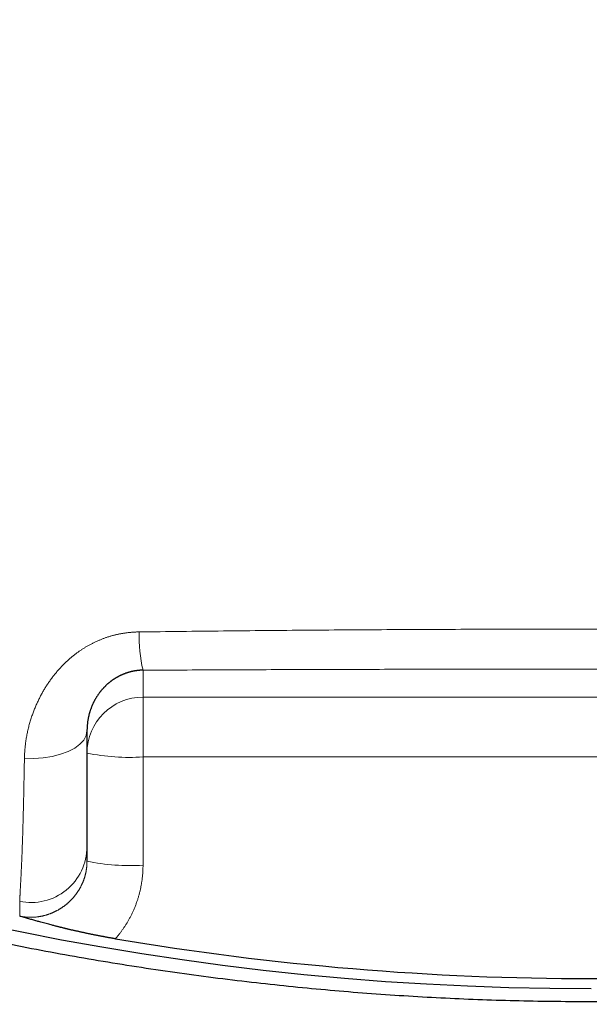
# Model space of a CAD drawing. Header units: millimetres. Extents: x 8 to 601, y 12 to 507.
# Tile 125 of 151: x 312.99 to 314, y 474.1 to 475.86. Entities that reach past the tile are written whole.
import ezdxf

# ---------------------------------------------------------------- set-up
doc = ezdxf.new("R2010")
doc.units = ezdxf.units.MM

msp = doc.modelspace()

# ---------------------------------------------------------------- linework, layer by layer
at = {"color": 8, "linetype": 'Continuous', "lineweight": 0}
for p, q in [((313.2071, 474.6964), (313.2071, 474.6483)), ((313.2071, 474.6483), (314.8071, 474.6483)), ((313.2071, 474.6483), (313.2071, 474.5416)), ((313.2071, 474.5416), (313.2071, 474.3484)), ((314.8071, 474.5416), (313.2071, 474.5416)), ((312.9871, 474.2575), (312.9871, 474.2839))]:
    msp.add_line(p, q, dxfattribs=at)
at = {"color": 7, "linetype": 'Continuous', "lineweight": 30}
msp.add_line((313.1071, 474.3815), (313.1071, 474.3554), dxfattribs=at)
at = {"color": 8, "linetype": 'Continuous', "lineweight": 0, "flags": 128}
msp.add_lwpolyline([(313.1071, 474.5881), (313.1057, 474.5798), (313.1015, 474.5718), (313.0946, 474.5642), (313.0852, 474.5573), (313.0736, 474.5513), (313.0601, 474.5463), (313.0451, 474.5425), (313.029, 474.54), (313.0123, 474.5389), (312.9955, 474.5392)], dxfattribs=at)
at = {"color": 7, "linetype": 'Continuous', "lineweight": 30}
for centre, radius, start, end in [((313.9988, 479.219), 5.0905, 165.5867, 270.0936), ((314.0071, 479.2548), 5.1087, 260.4295, 279.5705)]:
    msp.add_arc(centre, radius, start, end, dxfattribs=at)
at = {"color": 8, "linetype": 'Continuous', "lineweight": 0}
for centre, radius, start, end in [((313.4549, 474.7554), 0.2547, 177.9023, 193.3909), ((313.207, 474.5484), 0.0999, 89.9331, 179.9272), ((313.1833, 474.9198), 0.379, 258.4108, 273.6086), ((313.0072, 474.3817), 0.0999, 258.3637, 359.8609), ((313.1833, 474.7267), 0.379, 258.4108, 273.6086)]:
    msp.add_arc(centre, radius, start, end, dxfattribs=at)
for points, knots in [([(308.3982, 479.6031), (308.3962, 479.5785), (308.3922, 479.5295), (308.3875, 479.4559), (308.3838, 479.3823), (308.381, 479.3087), (308.3793, 479.2356), (308.3786, 479.1629), (308.3788, 479.0906), (308.38, 479.0184), (308.3822, 478.9458), (308.3853, 478.8727), (308.3894, 478.7992), (308.3945, 478.7257), (308.4006, 478.6524), (308.4076, 478.5791), (308.4155, 478.506), (308.4248, 478.4302), (308.4355, 478.3518), (308.4477, 478.2709), (308.4611, 478.1901), (308.4756, 478.1095), (308.4913, 478.0292), (308.5081, 477.9491), (308.5261, 477.8692), (308.5444, 477.7928), (308.5629, 477.7198), (308.5815, 477.6502), (308.601, 477.5809), (308.6175, 477.5245), (308.6308, 477.4809), (308.6403, 477.45), (308.6501, 477.4191), (308.66, 477.3884), (308.67, 477.3576), (308.6803, 477.327), (308.6898, 477.2989), (308.6994, 477.2713), (308.7096, 477.2422), (308.7222, 477.2071), (308.7361, 477.169), (308.7513, 477.1287), (308.7674, 477.0867), (308.7854, 477.0409), (308.8054, 476.9912), (308.8275, 476.9377), (308.85, 476.885), (308.8726, 476.8335), (308.8949, 476.7837), (308.9188, 476.7317), (308.9444, 476.6775), (308.9717, 476.6212), (309.0029, 476.5587), (309.0384, 476.4898), (309.0786, 476.4142), (309.1218, 476.336), (309.1656, 476.2595), (309.2081, 476.1878), (309.248, 476.1225), (309.2869, 476.0606), (309.3253, 476.0011), (309.3635, 475.9435), (309.4013, 475.8879), (309.4387, 475.8343), (309.4753, 475.783), (309.5111, 475.7339), (309.5495, 475.6825), (309.5901, 475.6293), (309.6328, 475.5748), (309.6746, 475.5227), (309.7153, 475.4732), (309.7546, 475.4264), (309.7916, 475.3834), (309.8259, 475.3441), (309.8591, 475.3068), (309.8929, 475.2696), (309.9289, 475.2307), (309.9673, 475.1899), (310.0084, 475.1473), (310.0518, 475.1032), (310.0976, 475.0578), (310.1459, 475.0111), (310.1968, 474.963), (310.2468, 474.9169), (310.2955, 474.8732), (310.3425, 474.8319), (310.3914, 474.7899), (310.4422, 474.7472), (310.4948, 474.7042), (310.5489, 474.6609), (310.6048, 474.6174), (310.6627, 474.5734), (310.7234, 474.5286), (310.7858, 474.4838), (310.849, 474.4397), (310.9111, 474.3975), (310.9721, 474.3573), (311.032, 474.3188), (311.0941, 474.28), (311.158, 474.2411), (311.2238, 474.2024), (311.2877, 474.1658), (311.35, 474.1312), (311.4107, 474.0984), (311.4697, 474.0675), (311.5265, 474.0385), (311.5811, 474.0113), (311.6333, 473.986), (311.6833, 473.9624), (311.7379, 473.9372), (311.7983, 473.9101), (311.8655, 473.8811), (311.9329, 473.8529), (312.0008, 473.8255), (312.0686, 473.7992), (312.1363, 473.7739), (312.204, 473.7496), (312.2719, 473.7261), (312.3406, 473.7033), (312.4101, 473.6813), (312.4804, 473.66), (312.5509, 473.6397), (312.6218, 473.6203), (312.6928, 473.6018), (312.7642, 473.5842), (312.8357, 473.5676), (312.9074, 473.552), (312.9793, 473.5373), (313.0515, 473.5235), (313.1238, 473.5108), (313.1959, 473.4991), (313.2677, 473.4884), (313.3393, 473.4787), (313.411, 473.47), (313.4834, 473.4622), (313.5564, 473.4553), (313.6301, 473.4494), (313.7038, 473.4446), (313.7777, 473.4407), (313.8517, 473.438), (313.9258, 473.4361), (313.9753, 473.4358), (314, 473.4357)], [0, 0, 0, 0, 0.007868, 0.015732, 0.023593, 0.031452, 0.039308, 0.047022, 0.054735, 0.062447, 0.070157, 0.078024, 0.08589, 0.093756, 0.101622, 0.109489, 0.117355, 0.125222, 0.133983, 0.142745, 0.151508, 0.160272, 0.169038, 0.177804, 0.186572, 0.195341, 0.203059, 0.210778, 0.218499, 0.22622, 0.229687, 0.233154, 0.236622, 0.240089, 0.243557, 0.247025, 0.250494, 0.253113, 0.256423, 0.260423, 0.265113, 0.269473, 0.274296, 0.279583, 0.285334, 0.291549, 0.298228, 0.303802, 0.309662, 0.315808, 0.322242, 0.328961, 0.335968, 0.344753, 0.353951, 0.363561, 0.373583, 0.382344, 0.390436, 0.398291, 0.405909, 0.41329, 0.420562, 0.427588, 0.434369, 0.440905, 0.447195, 0.455061, 0.462506, 0.469531, 0.476591, 0.483168, 0.489263, 0.494876, 0.500007, 0.505375, 0.511074, 0.517103, 0.523463, 0.530153, 0.537047, 0.544259, 0.551792, 0.559644, 0.566156, 0.572873, 0.579795, 0.586922, 0.594254, 0.601655, 0.609253, 0.61705, 0.625044, 0.633516, 0.641776, 0.649825, 0.657663, 0.66529, 0.672705, 0.681172, 0.689346, 0.697225, 0.70481, 0.712246, 0.719375, 0.726197, 0.732713, 0.738922, 0.744824, 0.750419, 0.758235, 0.76605, 0.773864, 0.781678, 0.789491, 0.797165, 0.804838, 0.812512, 0.820185, 0.828014, 0.835844, 0.843674, 0.851504, 0.859335, 0.867167, 0.874999, 0.882816, 0.890634, 0.898454, 0.906277, 0.914101, 0.921788, 0.929479, 0.937172, 0.94487, 0.952729, 0.960592, 0.968461, 0.976336, 0.984217, 0.992105, 1, 1, 1, 1]), ([(319.6018, 479.6055), (319.6038, 479.5811), (319.6077, 479.5323), (319.6124, 479.459), (319.6162, 479.3857), (319.6189, 479.3124), (319.6207, 479.2394), (319.6215, 479.1668), (319.6213, 479.0946), (319.6202, 479.0223), (319.6181, 478.9495), (319.615, 478.8761), (319.6108, 478.8022), (319.6057, 478.7282), (319.5996, 478.6542), (319.5925, 478.5801), (319.5844, 478.506), (319.5751, 478.4296), (319.5643, 478.3512), (319.5522, 478.2708), (319.5389, 478.1905), (319.5244, 478.1105), (319.5088, 478.0306), (319.4921, 477.951), (319.4742, 477.8715), (319.4549, 477.791), (319.434, 477.7094), (319.4116, 477.6267), (319.3879, 477.5443), (319.3629, 477.4621), (319.3367, 477.3801), (319.3097, 477.2998), (319.2821, 477.2213), (319.2539, 477.1446), (319.2247, 477.0684), (319.1944, 476.9927), (319.1633, 476.9179), (319.1313, 476.844), (319.0986, 476.771), (319.0648, 476.6984), (319.0298, 476.6258), (318.9935, 476.5532), (318.956, 476.4805), (318.9173, 476.4083), (318.8777, 476.3366), (318.837, 476.2653), (318.7952, 476.1945), (318.7526, 476.1244), (318.709, 476.055), (318.6645, 475.9863), (318.6191, 475.9183), (318.5727, 475.8511), (318.5255, 475.7846), (318.4774, 475.7188), (318.4297, 475.6555), (318.3826, 475.5947), (318.3361, 475.5363), (318.2889, 475.4784), (318.2408, 475.4212), (318.1921, 475.3647), (318.143, 475.3093), (318.0938, 475.2551), (318.0444, 475.2021), (317.9942, 475.1498), (317.9433, 475.0981), (317.892, 475.0474), (317.8402, 474.9976), (317.7881, 474.9487), (317.7353, 474.9004), (317.6784, 474.8497), (317.6171, 474.7968), (317.5515, 474.7417), (317.4848, 474.6876), (317.4172, 474.6343), (317.3486, 474.5818), (317.2802, 474.5313), (317.2123, 474.4825), (317.145, 474.4357), (317.0771, 474.3898), (317.0086, 474.3449), (316.9395, 474.301), (316.8698, 474.2581), (316.7994, 474.2161), (316.7273, 474.1746), (316.6534, 474.1334), (316.5778, 474.0926), (316.5014, 474.053), (316.4244, 474.0144), (316.3467, 473.977), (316.2721, 473.9423), (316.2006, 473.9103), (316.1325, 473.8808), (316.0642, 473.8523), (315.9957, 473.8246), (315.9273, 473.7981), (315.8591, 473.7727), (315.7911, 473.7482), (315.7229, 473.7247), (315.654, 473.7019), (315.5844, 473.6799), (315.5141, 473.6587), (315.4436, 473.6384), (315.3728, 473.619), (315.3018, 473.6005), (315.2306, 473.583), (315.1587, 473.5664), (315.0863, 473.5506), (315.0134, 473.5357), (314.9405, 473.5218), (314.8677, 473.509), (314.7953, 473.4973), (314.7234, 473.4866), (314.6519, 473.477), (314.5805, 473.4685), (314.5086, 473.4608), (314.4363, 473.4541), (314.3635, 473.4484), (314.2907, 473.4438), (314.218, 473.4401), (314.1453, 473.4376), (314.0726, 473.436), (314.0242, 473.4358), (314, 473.4357)], [0, 0, 0, 0, 0.007825, 0.015651, 0.023477, 0.031306, 0.03914, 0.046839, 0.054545, 0.062259, 0.069983, 0.077875, 0.085781, 0.093701, 0.101637, 0.109591, 0.117563, 0.125555, 0.134255, 0.142955, 0.151655, 0.160357, 0.169064, 0.177778, 0.186499, 0.19523, 0.204389, 0.213563, 0.222754, 0.231964, 0.241195, 0.250449, 0.259218, 0.26798, 0.276736, 0.285487, 0.294237, 0.302829, 0.311422, 0.320017, 0.328617, 0.337397, 0.346185, 0.354983, 0.363791, 0.372612, 0.381448, 0.390274, 0.399085, 0.407884, 0.416671, 0.425449, 0.434219, 0.442984, 0.451744, 0.459771, 0.467798, 0.475825, 0.483854, 0.491885, 0.499922, 0.507707, 0.515494, 0.523284, 0.531078, 0.538879, 0.546547, 0.554223, 0.561908, 0.569605, 0.578782, 0.587979, 0.597197, 0.606438, 0.615704, 0.624997, 0.633798, 0.642589, 0.651373, 0.66015, 0.668922, 0.677692, 0.686461, 0.695231, 0.704421, 0.713615, 0.722817, 0.732027, 0.741247, 0.75048, 0.758424, 0.766348, 0.774255, 0.782145, 0.79002, 0.797741, 0.805449, 0.813147, 0.820836, 0.828673, 0.836502, 0.844326, 0.852145, 0.859962, 0.867776, 0.87559, 0.88354, 0.891464, 0.899362, 0.907237, 0.915089, 0.922781, 0.930454, 0.93811, 0.94575, 0.953531, 0.9613, 0.969057, 0.976803, 0.984542, 0.992273, 1, 1, 1, 1]), ([(312.9955, 474.5392), (312.9955, 474.5404), (312.9955, 474.5429), (312.9957, 474.5466), (312.9959, 474.5503), (312.9962, 474.554), (312.9965, 474.5576), (312.9969, 474.5613), (312.9973, 474.5652), (312.9979, 474.5691), (312.9985, 474.5731), (312.9992, 474.5772), (312.9999, 474.5812), (313.0007, 474.5853), (313.0016, 474.5893), (313.0026, 474.5933), (313.0036, 474.5973), (313.0047, 474.6012), (313.0058, 474.6052), (313.007, 474.6091), (313.0083, 474.6129), (313.0096, 474.6168), (313.0109, 474.6205), (313.0123, 474.6241), (313.0136, 474.6276), (313.0151, 474.631), (313.0166, 474.6345), (313.0181, 474.6379), (313.0197, 474.6413), (313.0213, 474.6446), (313.0229, 474.6477), (313.0244, 474.6508), (313.0261, 474.6538), (313.0277, 474.6568), (313.0294, 474.6598), (313.0312, 474.6628), (313.033, 474.6657), (313.0348, 474.6686), (313.0367, 474.6714), (313.0386, 474.6743), (313.0405, 474.6771), (313.0425, 474.6798), (313.0444, 474.6825), (313.0464, 474.6851), (313.0484, 474.6876), (313.0504, 474.6901), (313.0525, 474.6926), (313.0546, 474.6951), (313.0568, 474.6976), (313.059, 474.7001), (313.0613, 474.7025), (313.0636, 474.7049), (313.0659, 474.7073), (313.0682, 474.7095), (313.0705, 474.7117), (313.0727, 474.7137), (313.075, 474.7158), (313.0773, 474.7178), (313.0796, 474.7197), (313.0818, 474.7216), (313.084, 474.7233), (313.086, 474.7249), (313.0881, 474.7264), (313.0902, 474.728), (313.0923, 474.7295), (313.0944, 474.731), (313.0965, 474.7324), (313.0986, 474.7338), (313.1008, 474.7352), (313.103, 474.7366), (313.1052, 474.7379), (313.1075, 474.7393), (313.1097, 474.7406), (313.112, 474.7418), (313.1143, 474.7431), (313.1167, 474.7443), (313.119, 474.7455), (313.1214, 474.7466), (313.1238, 474.7477), (313.1262, 474.7488), (313.1286, 474.7498), (313.131, 474.7508), (313.1334, 474.7518), (313.1358, 474.7527), (313.1383, 474.7536), (313.1408, 474.7545), (313.1433, 474.7554), (313.1459, 474.7562), (313.1485, 474.757), (313.1511, 474.7577), (313.1537, 474.7584), (313.1561, 474.7591), (313.1585, 474.7596), (313.1607, 474.7601), (313.1629, 474.7606), (313.1652, 474.7611), (313.1674, 474.7615), (313.1698, 474.7619), (313.1723, 474.7624), (313.175, 474.7628), (313.1777, 474.7631), (313.1804, 474.7635), (313.1829, 474.7637), (313.1854, 474.764), (313.1878, 474.7642), (313.1903, 474.7643), (313.1928, 474.7645), (313.1953, 474.7646), (313.1978, 474.7647), (313.1995, 474.7647), (313.2004, 474.7647)], [0, 0, 0, 0, 0.011818, 0.023627, 0.035429, 0.047222, 0.059006, 0.070781, 0.082546, 0.095476, 0.108393, 0.121297, 0.134186, 0.147061, 0.15992, 0.172762, 0.185588, 0.198396, 0.211185, 0.223728, 0.23625, 0.248753, 0.261235, 0.27277, 0.284285, 0.295781, 0.307257, 0.318713, 0.330148, 0.341561, 0.352003, 0.362427, 0.372832, 0.383218, 0.393584, 0.40393, 0.414256, 0.424562, 0.434848, 0.445113, 0.455357, 0.46558, 0.475201, 0.484803, 0.494386, 0.503952, 0.513499, 0.523342, 0.533167, 0.542972, 0.552759, 0.562528, 0.572279, 0.582012, 0.59092, 0.599813, 0.608693, 0.61756, 0.626415, 0.635257, 0.642811, 0.650357, 0.657895, 0.665427, 0.672952, 0.680337, 0.687716, 0.695091, 0.702461, 0.709978, 0.717492, 0.725003, 0.732512, 0.74002, 0.747528, 0.755036, 0.762528, 0.770023, 0.77752, 0.785021, 0.792527, 0.799903, 0.807286, 0.814676, 0.822074, 0.829633, 0.837201, 0.844782, 0.852375, 0.859982, 0.867604, 0.875242, 0.881606, 0.887983, 0.894374, 0.900779, 0.907199, 0.913635, 0.921242, 0.928872, 0.936529, 0.944212, 0.951096, 0.958004, 0.964936, 0.971894, 0.978878, 0.98589, 0.99293, 1, 1, 1, 1]), ([(313.2004, 474.7647), (313.2505, 474.7653), (313.3507, 474.7665), (313.5012, 474.7679), (313.6518, 474.7689), (313.8024, 474.7695), (313.9531, 474.7698), (314.101, 474.7698), (314.2459, 474.7694), (314.388, 474.7687), (314.53, 474.7677), (314.672, 474.7664), (314.7666, 474.7653), (314.8139, 474.7647)], [0, 0, 0, 0, 0.093333, 0.186651, 0.279959, 0.373262, 0.466566, 0.559875, 0.647862, 0.735864, 0.823885, 0.911928, 1, 1, 1, 1]), ([(314.8071, 474.6964), (314.7574, 474.6967), (314.6579, 474.6971), (314.5086, 474.6976), (314.3592, 474.698), (314.2098, 474.6983), (314.0604, 474.6984), (313.9138, 474.6984), (313.77, 474.6982), (313.6291, 474.698), (313.4883, 474.6976), (313.3476, 474.6971), (313.254, 474.6966), (313.2071, 474.6964)], [0, 0, 0, 0, 0.093378, 0.186761, 0.28013, 0.373424, 0.466743, 0.560077, 0.648081, 0.736081, 0.824071, 0.912045, 1, 1, 1, 1]), ([(312.9871, 474.2844), (312.9871, 474.2845), (312.9871, 474.2848), (312.9871, 474.2853), (312.9871, 474.2858), (312.9872, 474.2864), (312.9872, 474.2871), (312.9872, 474.2878), (312.9872, 474.2885), (312.9873, 474.2893), (312.9873, 474.2902), (312.9874, 474.2913), (312.9874, 474.2924), (312.9875, 474.2937), (312.9876, 474.2949), (312.9876, 474.2963), (312.9877, 474.2978), (312.9878, 474.2995), (312.9879, 474.3014), (312.988, 474.3034), (312.9881, 474.3055), (312.9882, 474.3076), (312.9884, 474.3098), (312.9885, 474.3121), (312.9886, 474.3145), (312.9887, 474.3168), (312.9889, 474.3192), (312.989, 474.3216), (312.9891, 474.324), (312.9892, 474.3265), (312.9894, 474.3291), (312.9895, 474.3317), (312.9896, 474.3343), (312.9898, 474.3369), (312.9899, 474.3394), (312.99, 474.342), (312.9901, 474.3446), (312.9903, 474.3473), (312.9904, 474.3498), (312.9905, 474.3523), (312.9906, 474.3547), (312.9907, 474.3571), (312.9908, 474.3595), (312.9909, 474.362), (312.991, 474.3644), (312.9911, 474.3669), (312.9912, 474.3692), (312.9913, 474.3716), (312.9914, 474.3739), (312.9915, 474.3763), (312.9916, 474.3787), (312.9917, 474.382), (312.9918, 474.3863), (312.992, 474.3916), (312.9922, 474.3969), (312.9924, 474.4022), (312.9925, 474.4075), (312.9927, 474.4129), (312.9928, 474.4182), (312.993, 474.4235), (312.9932, 474.4296), (312.9933, 474.4366), (312.9935, 474.4443), (312.9937, 474.4521), (312.9939, 474.4599), (312.9941, 474.4685), (312.9943, 474.4779), (312.9945, 474.488), (312.9947, 474.4982), (312.9949, 474.5084), (312.9951, 474.5186), (312.9953, 474.5289), (312.9954, 474.5357), (312.9955, 474.5392)], [0, 0, 0, 0, 0.008465, 0.017042, 0.025727, 0.034517, 0.043408, 0.052235, 0.061153, 0.070157, 0.079244, 0.090166, 0.101193, 0.11232, 0.12354, 0.134846, 0.146232, 0.159991, 0.173843, 0.187777, 0.201781, 0.215843, 0.229699, 0.243589, 0.257501, 0.271425, 0.284313, 0.297193, 0.310055, 0.322892, 0.335694, 0.348453, 0.361161, 0.372757, 0.384298, 0.395776, 0.407185, 0.418519, 0.429773, 0.439352, 0.448863, 0.458304, 0.467672, 0.476963, 0.486175, 0.495303, 0.503597, 0.511816, 0.519959, 0.528025, 0.536011, 0.543933, 0.561083, 0.578112, 0.595026, 0.611829, 0.628528, 0.644831, 0.661043, 0.677166, 0.693207, 0.715985, 0.738612, 0.761099, 0.783455, 0.80569, 0.833887, 0.861917, 0.889793, 0.917528, 0.945135, 0.972622, 1, 1, 1, 1]), ([(312.9871, 474.2575), (312.9876, 474.2574), (312.9885, 474.2572), (312.99, 474.2569), (312.9914, 474.2567), (312.9928, 474.2565), (312.9942, 474.2563), (312.9956, 474.2561), (312.997, 474.256), (312.9984, 474.2559), (312.9998, 474.2558), (313.0012, 474.2557), (313.0027, 474.2556), (313.0041, 474.2555), (313.0055, 474.2555), (313.0069, 474.2555), (313.0083, 474.2555), (313.0097, 474.2556), (313.0111, 474.2556), (313.0125, 474.2557), (313.0139, 474.2558), (313.0153, 474.2559), (313.0167, 474.256), (313.018, 474.2562), (313.0194, 474.2564), (313.0207, 474.2566), (313.0221, 474.2568), (313.0234, 474.257), (313.0248, 474.2572), (313.0261, 474.2575), (313.0275, 474.2578), (313.0288, 474.2581), (313.0302, 474.2584), (313.0315, 474.2588), (313.0328, 474.2591), (313.0342, 474.2595), (313.0355, 474.2599), (313.0368, 474.2603), (313.0381, 474.2607), (313.0393, 474.2612), (313.0406, 474.2616), (313.0419, 474.2621), (313.0431, 474.2626), (313.0444, 474.2631), (313.0456, 474.2636), (313.0469, 474.2642), (313.0481, 474.2647), (313.0494, 474.2653), (313.0506, 474.2659), (313.0518, 474.2665), (313.053, 474.2672), (313.0542, 474.2678), (313.0554, 474.2685), (313.0566, 474.2691), (313.0577, 474.2698), (313.0589, 474.2705), (313.06, 474.2712), (313.0611, 474.2719), (313.0623, 474.2727), (313.0636, 474.2736), (313.0649, 474.2745), (313.0662, 474.2754), (313.0674, 474.2764), (313.0687, 474.2774), (313.0699, 474.2783), (313.071, 474.2792), (313.072, 474.2801), (313.073, 474.281), (313.074, 474.2819), (313.075, 474.2828), (313.076, 474.2837), (313.077, 474.2846), (313.0779, 474.2856), (313.0789, 474.2865), (313.0798, 474.2875), (313.0807, 474.2885), (313.0816, 474.2895), (313.0826, 474.2905), (313.0834, 474.2916), (313.0843, 474.2926), (313.0852, 474.2937), (313.086, 474.2947), (313.0869, 474.2958), (313.0877, 474.2969), (313.0885, 474.298), (313.0893, 474.2991), (313.09, 474.3002), (313.0908, 474.3013), (313.0915, 474.3025), (313.0922, 474.3036), (313.093, 474.3048), (313.0937, 474.3059), (313.0943, 474.3071), (313.095, 474.3083), (313.0957, 474.3095), (313.0963, 474.3107), (313.0969, 474.312), (313.0975, 474.3132), (313.0981, 474.3145), (313.0987, 474.3157), (313.0992, 474.317), (313.0998, 474.3182), (313.1003, 474.3195), (313.1008, 474.3208), (313.1012, 474.322), (313.1017, 474.3233), (313.1022, 474.3247), (313.1026, 474.326), (313.103, 474.3273), (313.1034, 474.3287), (313.1038, 474.33), (313.1041, 474.3314), (313.1045, 474.3327), (313.1048, 474.3341), (313.1051, 474.3355), (313.1054, 474.3369), (313.1056, 474.3383), (313.1058, 474.3397), (313.1061, 474.341), (313.1063, 474.3424), (313.1064, 474.3438), (313.1066, 474.3452), (313.1067, 474.3467), (313.1069, 474.3481), (313.1069, 474.3495), (313.107, 474.351), (313.1071, 474.3525), (313.1071, 474.3539), (313.1071, 474.3549), (313.1071, 474.3554)], [0, 0, 0, 0, 0.008242, 0.016457, 0.024645, 0.032808, 0.040947, 0.048917, 0.056865, 0.064793, 0.0727, 0.080749, 0.088779, 0.09679, 0.104783, 0.11276, 0.12072, 0.128665, 0.136578, 0.144477, 0.152363, 0.160235, 0.168096, 0.175805, 0.183504, 0.191193, 0.198872, 0.206699, 0.214516, 0.222325, 0.230127, 0.23792, 0.245707, 0.253487, 0.261243, 0.268994, 0.276739, 0.284479, 0.292214, 0.299806, 0.307395, 0.314979, 0.32256, 0.330292, 0.338021, 0.345746, 0.353469, 0.361189, 0.368907, 0.376623, 0.38432, 0.392015, 0.399708, 0.4074, 0.415091, 0.422643, 0.430194, 0.437744, 0.445294, 0.45428, 0.463266, 0.472252, 0.481237, 0.490222, 0.499207, 0.506892, 0.514578, 0.522263, 0.52995, 0.537637, 0.545187, 0.552739, 0.560292, 0.567845, 0.575555, 0.583265, 0.590978, 0.598692, 0.606409, 0.614127, 0.621848, 0.629555, 0.637264, 0.644976, 0.652692, 0.660411, 0.667996, 0.675584, 0.683177, 0.690774, 0.698531, 0.706292, 0.71406, 0.721833, 0.729612, 0.737397, 0.74519, 0.752973, 0.760763, 0.768562, 0.776369, 0.784185, 0.791871, 0.799567, 0.807273, 0.814989, 0.822875, 0.830773, 0.838684, 0.846608, 0.854547, 0.8625, 0.87047, 0.878438, 0.886423, 0.894426, 0.902447, 0.910488, 0.918405, 0.926342, 0.9343, 0.94228, 0.950447, 0.958638, 0.966855, 0.975099, 0.98337, 0.99167, 1, 1, 1, 1]), ([(313.2071, 474.3484), (313.2071, 474.3475), (313.2071, 474.3456), (313.207, 474.3428), (313.2069, 474.34), (313.2068, 474.3371), (313.2066, 474.3343), (313.2064, 474.3315), (313.2062, 474.3288), (313.2059, 474.326), (313.2055, 474.3232), (313.2051, 474.3204), (313.2047, 474.3176), (313.2043, 474.3149), (313.2038, 474.3121), (313.2032, 474.3093), (313.2027, 474.3065), (313.2021, 474.3038), (313.2014, 474.3011), (313.2007, 474.2983), (313.2, 474.2956), (313.1992, 474.2929), (313.1984, 474.2902), (313.1976, 474.2875), (313.1967, 474.2848), (313.1957, 474.2819), (313.1946, 474.279), (313.1935, 474.2761), (313.1924, 474.2732), (313.1912, 474.2704), (313.19, 474.2678), (313.1889, 474.2652), (313.1877, 474.2626), (313.1865, 474.2601), (313.1852, 474.2576), (313.1839, 474.2551), (313.1826, 474.2527), (313.1813, 474.2503), (313.18, 474.2481), (313.1787, 474.2459), (313.1774, 474.2437), (313.176, 474.2415), (313.1746, 474.2393), (313.1731, 474.2371), (313.1717, 474.235), (313.1702, 474.2329), (313.1687, 474.2308), (313.1671, 474.2287), (313.1656, 474.2266), (313.164, 474.2247), (313.1625, 474.2227), (313.1609, 474.2209), (313.1593, 474.219), (313.1583, 474.2177), (313.1577, 474.2171)], [0, 0, 0, 0, 0.019688, 0.039389, 0.059101, 0.078821, 0.098548, 0.117928, 0.13731, 0.156693, 0.176075, 0.19585, 0.21562, 0.235383, 0.255137, 0.27488, 0.294599, 0.314164, 0.33375, 0.353355, 0.372977, 0.392614, 0.412265, 0.431928, 0.4516, 0.473248, 0.494903, 0.516562, 0.538223, 0.559882, 0.579569, 0.59925, 0.618925, 0.63859, 0.658245, 0.677886, 0.697512, 0.715489, 0.73345, 0.751394, 0.769389, 0.787513, 0.805644, 0.823782, 0.841925, 0.860071, 0.878218, 0.896367, 0.914514, 0.931621, 0.948725, 0.965823, 0.982915, 1, 1, 1, 1])]:
    msp.add_open_spline(points, degree=3, knots=knots, dxfattribs=at)
at = {"color": 7, "linetype": 'Continuous', "lineweight": 30}
for points, knots in [([(319.2475, 479.565), (319.2494, 479.542), (319.2531, 479.496), (319.2575, 479.4268), (319.2611, 479.3577), (319.2636, 479.2885), (319.2653, 479.2198), (319.2661, 479.1515), (319.2659, 479.0836), (319.2649, 479.0157), (319.2629, 478.9435), (319.2597, 478.8671), (319.2551, 478.7865), (319.2493, 478.706), (319.2423, 478.6255), (319.2341, 478.5452), (319.2248, 478.4663), (319.2145, 478.3887), (319.2033, 478.3125), (319.1911, 478.2364), (319.1777, 478.1606), (319.1634, 478.0849), (319.1479, 478.0095), (319.1314, 477.9342), (319.1136, 477.8581), (319.0944, 477.7809), (319.0738, 477.703), (319.0521, 477.6253), (319.0292, 477.5479), (319.0053, 477.4709), (318.9806, 477.3953), (318.9552, 477.3212), (318.9291, 477.2484), (318.9021, 477.1761), (318.8741, 477.1041), (318.8453, 477.033), (318.8156, 476.9626), (318.7853, 476.8932), (318.754, 476.8241), (318.7215, 476.755), (318.6879, 476.6859), (318.6532, 476.6168), (318.6175, 476.5483), (318.5808, 476.4802), (318.5432, 476.4127), (318.5047, 476.3457), (318.4653, 476.2792), (318.4249, 476.2133), (318.3837, 476.148), (318.3415, 476.0833), (318.2985, 476.0192), (318.2545, 475.9557), (318.2097, 475.8929), (318.1653, 475.8324), (318.1214, 475.7743), (318.078, 475.7185), (318.0339, 475.6632), (317.9891, 475.6085), (317.9435, 475.5545), (317.8977, 475.5015), (317.8516, 475.4496), (317.8053, 475.3989), (317.7583, 475.3487), (317.7106, 475.2992), (317.6625, 475.2505), (317.614, 475.2028), (317.5653, 475.1559), (317.5159, 475.1097), (317.4628, 475.0612), (317.4057, 475.0106), (317.3446, 474.958), (317.2827, 474.9063), (317.22, 474.8556), (317.1565, 474.8058), (317.0932, 474.7576), (317.0302, 474.7111), (316.9675, 474.6663), (316.9041, 474.6223), (316.8401, 474.5792), (316.7755, 474.537), (316.7103, 474.4958), (316.6444, 474.4555), (316.5769, 474.4154), (316.5078, 474.3758), (316.437, 474.3366), (316.3656, 474.2985), (316.2936, 474.2614), (316.221, 474.2255), (316.1514, 474.1923), (316.0849, 474.1617), (316.0215, 474.1335), (315.9578, 474.1062), (315.8937, 474.0798), (315.8297, 474.0543), (315.7657, 474.0298), (315.7018, 474.0062), (315.6375, 473.9835), (315.5725, 473.9615), (315.5068, 473.9402), (315.4403, 473.9196), (315.3736, 473.8999), (315.3065, 473.8811), (315.2392, 473.8632), (315.1717, 473.8463), (315.1039, 473.8302), (315.036, 473.8151), (314.9679, 473.8009), (314.8996, 473.7877), (314.831, 473.7754), (314.7627, 473.7641), (314.6946, 473.7539), (314.6267, 473.7446), (314.5587, 473.7362), (314.4901, 473.7288), (314.4208, 473.7222), (314.351, 473.7166), (314.281, 473.712), (314.2109, 473.7084), (314.1407, 473.7059), (314.0704, 473.7043), (314.0235, 473.7041), (314, 473.704)], [0, 0, 0, 0, 0.007823, 0.015644, 0.023463, 0.031281, 0.039099, 0.046776, 0.054453, 0.06213, 0.069807, 0.078947, 0.088087, 0.097229, 0.106371, 0.115516, 0.124662, 0.133393, 0.142127, 0.150862, 0.159599, 0.168338, 0.177079, 0.185821, 0.194566, 0.203728, 0.212893, 0.222059, 0.231227, 0.240396, 0.249567, 0.258353, 0.26714, 0.275928, 0.284717, 0.293506, 0.302139, 0.310772, 0.319406, 0.32804, 0.336849, 0.345659, 0.354468, 0.363276, 0.372084, 0.380891, 0.389697, 0.398502, 0.407306, 0.416108, 0.424909, 0.433709, 0.442508, 0.451305, 0.459367, 0.467428, 0.475488, 0.483547, 0.491604, 0.499661, 0.507492, 0.515324, 0.523157, 0.530991, 0.538827, 0.546524, 0.554222, 0.561921, 0.569621, 0.578789, 0.587958, 0.597128, 0.606298, 0.61547, 0.624642, 0.633397, 0.642153, 0.650909, 0.659665, 0.668421, 0.677177, 0.685932, 0.694687, 0.703858, 0.713028, 0.722198, 0.731367, 0.740535, 0.749702, 0.757541, 0.76538, 0.773218, 0.781055, 0.788891, 0.796588, 0.804283, 0.811978, 0.819673, 0.827525, 0.835377, 0.843228, 0.85108, 0.858932, 0.866785, 0.874639, 0.882477, 0.890317, 0.898158, 0.906001, 0.913847, 0.921556, 0.929267, 0.936982, 0.944701, 0.952583, 0.960469, 0.968361, 0.97626, 0.984165, 0.992079, 1, 1, 1, 1]), ([(314, 473.704), (313.9766, 473.7041), (313.9298, 473.7043), (313.8596, 473.7059), (313.7896, 473.7084), (313.7196, 473.712), (313.6502, 473.7165), (313.5814, 473.722), (313.5131, 473.7284), (313.4449, 473.7358), (313.3764, 473.7441), (313.3076, 473.7535), (313.2386, 473.7639), (313.1697, 473.7753), (313.1011, 473.7876), (313.0326, 473.8008), (312.9644, 473.815), (312.8964, 473.8301), (312.8288, 473.8462), (312.7614, 473.8631), (312.6943, 473.8809), (312.6274, 473.8996), (312.5612, 473.9191), (312.4957, 473.9394), (312.4309, 473.9604), (312.3664, 473.9822), (312.3017, 474.005), (312.2369, 474.0288), (312.1721, 474.0536), (312.1075, 474.0793), (312.0433, 474.1058), (311.9795, 474.1332), (311.9161, 474.1613), (311.853, 474.1903), (311.7905, 474.2201), (311.7283, 474.2506), (311.6666, 474.2819), (311.6053, 474.3141), (311.5448, 474.3468), (311.4851, 474.3801), (311.4261, 474.4139), (311.3676, 474.4484), (311.3059, 474.486), (311.2411, 474.5266), (311.1733, 474.5705), (311.1061, 474.6155), (311.0397, 474.6614), (310.974, 474.7083), (310.91, 474.7555), (310.8476, 474.8028), (310.787, 474.8503), (310.727, 474.8986), (310.6678, 474.9478), (310.6093, 474.9977), (310.5516, 475.0485), (310.4946, 475.1002), (310.4375, 475.1534), (310.3803, 475.2083), (310.3231, 475.265), (310.2668, 475.3224), (310.2115, 475.3808), (310.157, 475.4399), (310.1043, 475.499), (310.0532, 475.5581), (310.0036, 475.617), (309.955, 475.6766), (309.9072, 475.7369), (309.8605, 475.7976), (309.8149, 475.8585), (309.7705, 475.9197), (309.7269, 475.9815), (309.6839, 476.0444), (309.6414, 476.1083), (309.5996, 476.1732), (309.5587, 476.2387), (309.5187, 476.3048), (309.4796, 476.3715), (309.4414, 476.4387), (309.4042, 476.5064), (309.3679, 476.5746), (309.3326, 476.6434), (309.2982, 476.7126), (309.2647, 476.7824), (309.2322, 476.8526), (309.2007, 476.9232), (309.1691, 476.9966), (309.1376, 477.0729), (309.1063, 477.1521), (309.0762, 477.2317), (309.0474, 477.3118), (309.0206, 477.3898), (308.9958, 477.4655), (308.9728, 477.539), (308.9509, 477.6127), (308.93, 477.6868), (308.9101, 477.7612), (308.8912, 477.8358), (308.8734, 477.9107), (308.8563, 477.9871), (308.8401, 478.0648), (308.8248, 478.144), (308.8107, 478.2235), (308.7977, 478.3031), (308.7859, 478.3829), (308.7758, 478.459), (308.7672, 478.5315), (308.7599, 478.6001), (308.7536, 478.6688), (308.7481, 478.7377), (308.7435, 478.8061), (308.7398, 478.8743), (308.737, 478.9421), (308.7351, 479.0099), (308.734, 479.0782), (308.7339, 479.1471), (308.7346, 479.2163), (308.7363, 479.2856), (308.7389, 479.3549), (308.7424, 479.4242), (308.7456, 479.4762), (308.7479, 479.5051), (308.7484, 479.511)], [0, 0, 0, 0, 0.007953, 0.015897, 0.023833, 0.031762, 0.039684, 0.047458, 0.055228, 0.062992, 0.070753, 0.078668, 0.086579, 0.094487, 0.102392, 0.110295, 0.118197, 0.126096, 0.133977, 0.141857, 0.149736, 0.157615, 0.165493, 0.17323, 0.180967, 0.188705, 0.196443, 0.204339, 0.212236, 0.220133, 0.228031, 0.235929, 0.243829, 0.251729, 0.259613, 0.267497, 0.275382, 0.283268, 0.291155, 0.298902, 0.306649, 0.314396, 0.322145, 0.331369, 0.340594, 0.34982, 0.359046, 0.368272, 0.377498, 0.386304, 0.39511, 0.403916, 0.412721, 0.421526, 0.43033, 0.439133, 0.447935, 0.457155, 0.466374, 0.475592, 0.484809, 0.494024, 0.503238, 0.512063, 0.520889, 0.529716, 0.538545, 0.547375, 0.556048, 0.564723, 0.573399, 0.582076, 0.590931, 0.599788, 0.608645, 0.617504, 0.626363, 0.635223, 0.644084, 0.652945, 0.661807, 0.670669, 0.679531, 0.688393, 0.697255, 0.706116, 0.715863, 0.72561, 0.735355, 0.745099, 0.754842, 0.763648, 0.772452, 0.781255, 0.790056, 0.798856, 0.807654, 0.81645, 0.825245, 0.834457, 0.843666, 0.852874, 0.862079, 0.871283, 0.880485, 0.888354, 0.896221, 0.904088, 0.911953, 0.919818, 0.927542, 0.935265, 0.942988, 0.950711, 0.958591, 0.966472, 0.974353, 0.982236, 0.990119, 0.998004, 1, 1, 1, 1]), ([(319.2391, 479.3423), (319.2364, 479.2582), (319.2323, 479.132), (319.2242, 478.9638), (319.2174, 478.8471), (319.2099, 478.7399), (319.2026, 478.653), (319.1949, 478.5771), (319.1875, 478.512), (319.18, 478.4539), (319.1725, 478.4026), (319.1655, 478.3581), (319.1579, 478.3138), (319.1498, 478.2695), (319.141, 478.2253), (319.1317, 478.1813), (319.1217, 478.1374), (319.1112, 478.0936), (319.1001, 478.05), (319.0873, 478.0026), (319.0729, 477.9514), (319.0565, 477.8966), (319.0393, 477.8421), (319.0211, 477.7867), (319.0019, 477.7306), (318.9817, 477.6738), (318.9575, 477.6077), (318.9289, 477.5325), (318.8956, 477.4482), (318.8615, 477.3641), (318.8303, 477.2897), (318.8021, 477.2249), (318.7772, 477.1697), (318.751, 477.1133), (318.7234, 477.0558), (318.6945, 476.9973), (318.6647, 476.939), (318.6343, 476.8811), (318.6031, 476.8236), (318.5723, 476.7686), (318.5422, 476.7161), (318.5127, 476.666), (318.4826, 476.6162), (318.452, 476.5668), (318.4208, 476.5176), (318.3891, 476.4688), (318.3568, 476.4203), (318.3239, 476.372), (318.2904, 476.3241), (318.2565, 476.2766), (318.2219, 476.2294), (318.1836, 476.1782), (318.1412, 476.1231), (318.0945, 476.0642), (318.047, 476.0059), (317.9987, 475.9484), (317.9495, 475.8914), (317.8994, 475.8351), (317.8484, 475.7794), (317.7965, 475.7244), (317.7439, 475.6702), (317.6923, 475.6186), (317.6417, 475.5694), (317.5923, 475.5227), (317.5423, 475.4765), (317.4917, 475.431), (317.4404, 475.3862), (317.3904, 475.3435), (317.3415, 475.3029), (317.294, 475.2643), (317.246, 475.2262), (317.1976, 475.1888), (317.1487, 475.1518), (317.0994, 475.1154), (317.0495, 475.0795), (316.9992, 475.0441), (316.9484, 475.0093), (316.8972, 474.9751), (316.8457, 474.9415), (316.7906, 474.9065), (316.7319, 474.8702), (316.6696, 474.8329), (316.6068, 474.7964), (316.5435, 474.7608), (316.4798, 474.726), (316.4155, 474.6922), (316.3508, 474.6592), (316.2853, 474.627), (316.2192, 474.5956), (316.1523, 474.565), (316.085, 474.5353), (316.0193, 474.5075), (315.9553, 474.4814), (315.8929, 474.4569), (315.8302, 474.4332), (315.7672, 474.4104), (315.7038, 474.3883), (315.6401, 474.367), (315.5761, 474.3465), (315.5143, 474.3276), (315.4546, 474.3101), (315.3971, 474.294), (315.3395, 474.2785), (315.2816, 474.2637), (315.2235, 474.2495), (315.164, 474.2356), (315.1029, 474.2222), (315.0403, 474.2092), (314.9775, 474.1969), (314.9146, 474.1854), (314.8515, 474.1746), (314.7856, 474.1642), (314.7168, 474.1542), (314.6453, 474.1448), (314.5736, 474.1364), (314.5018, 474.1289), (314.4298, 474.1225), (314.3576, 474.117), (314.2852, 474.1125), (314.2127, 474.109), (314.1403, 474.1065), (314.07, 474.1051), (314.0019, 474.1046), (313.9361, 474.105), (313.8703, 474.1062), (313.8045, 474.1083), (313.7386, 474.1112), (313.6727, 474.1149), (313.6068, 474.1195), (313.5409, 474.1249), (313.4751, 474.1311), (313.4084, 474.1383), (313.3408, 474.1464), (313.2724, 474.1555), (313.2041, 474.1655), (313.1358, 474.1765), (313.0677, 474.1883), (312.9997, 474.201), (312.9318, 474.2146), (312.864, 474.2291), (312.7965, 474.2445), (312.7291, 474.2608), (312.6618, 474.2779), (312.5947, 474.296), (312.5278, 474.315), (312.4611, 474.3349), (312.3946, 474.3557), (312.3296, 474.3769), (312.2661, 474.3986), (312.204, 474.4207), (312.1422, 474.4435), (312.0806, 474.4672), (312.0193, 474.4916), (311.9583, 474.5169), (311.8974, 474.5429), (311.8369, 474.5698), (311.7768, 474.5974), (311.7193, 474.6246), (311.6643, 474.6515), (311.6118, 474.6778), (311.5596, 474.7048), (311.5077, 474.7323), (311.4561, 474.7604), (311.4025, 474.7905), (311.3468, 474.8225), (311.2892, 474.8566), (311.2321, 474.8915), (311.1753, 474.9271), (311.119, 474.9635), (311.0631, 475.0006), (311.0076, 475.0385), (310.951, 475.0782), (310.8931, 475.12), (310.8342, 475.1638), (310.7758, 475.2084), (310.7181, 475.2539), (310.6611, 475.3001), (310.6047, 475.3472), (310.549, 475.395), (310.4937, 475.4438), (310.4389, 475.4936), (310.3845, 475.5443), (310.3309, 475.5959), (310.2784, 475.6477), (310.2271, 475.6999), (310.1769, 475.7523), (310.1275, 475.8054), (310.0788, 475.8592), (310.0308, 475.9137), (309.9836, 475.9688), (309.9372, 476.0246), (309.8914, 476.0812), (309.8461, 476.1387), (309.8015, 476.1971), (309.7578, 476.2561), (309.7161, 476.3139), (309.6765, 476.3705), (309.6388, 476.4258), (309.6019, 476.4815), (309.5656, 476.5378), (309.5301, 476.5946), (309.4952, 476.6519), (309.4611, 476.7096), (309.4289, 476.7656), (309.3987, 476.8198), (309.3703, 476.8721), (309.3424, 476.9248), (309.3152, 476.9778), (309.2885, 477.0312), (309.2611, 477.0876), (309.2331, 477.1471), (309.2046, 477.2099), (309.1769, 477.273), (309.15, 477.3365), (309.124, 477.4004), (309.0987, 477.4646), (309.0744, 477.5293), (309.0508, 477.5944), (309.0282, 477.6597), (309.0064, 477.7254), (308.9854, 477.7914), (308.9653, 477.8578), (308.946, 477.9246), (308.9276, 477.9916), (308.9102, 478.0588), (308.8939, 478.1251), (308.8787, 478.1904), (308.8646, 478.2546), (308.8513, 478.3191), (308.8388, 478.3837), (308.8271, 478.4485), (308.8163, 478.5136), (308.8062, 478.5789), (308.7969, 478.6443), (308.7885, 478.7098), (308.7807, 478.777), (308.7736, 478.8459), (308.7673, 478.9164), (308.762, 478.9871), (308.7576, 479.0579), (308.7542, 479.1288), (308.7518, 479.1998), (308.7503, 479.2709), (308.7501, 479.3183), (308.75, 479.342)], [0, 0, 0, 0, 0.015346, 0.023021, 0.030697, 0.036656, 0.042616, 0.046594, 0.050572, 0.05455, 0.057285, 0.060021, 0.062757, 0.065493, 0.068228, 0.070964, 0.0737, 0.076436, 0.079172, 0.081908, 0.085383, 0.088859, 0.092335, 0.095811, 0.099476, 0.103142, 0.106807, 0.112309, 0.117812, 0.123327, 0.128841, 0.132521, 0.1362, 0.13988, 0.14385, 0.14782, 0.151791, 0.155766, 0.159742, 0.163718, 0.167248, 0.170777, 0.174307, 0.177841, 0.181375, 0.184908, 0.188453, 0.191999, 0.195544, 0.199093, 0.202643, 0.206192, 0.210753, 0.215316, 0.219878, 0.22444, 0.229002, 0.233587, 0.238173, 0.242759, 0.247345, 0.25193, 0.256058, 0.260185, 0.264313, 0.268447, 0.272581, 0.276715, 0.280429, 0.284143, 0.287856, 0.291575, 0.295293, 0.299012, 0.302744, 0.306476, 0.310208, 0.313944, 0.317681, 0.321418, 0.325823, 0.330229, 0.334635, 0.339041, 0.343446, 0.347852, 0.352259, 0.356664, 0.361124, 0.365585, 0.370045, 0.374505, 0.378568, 0.38263, 0.386693, 0.390755, 0.394829, 0.398902, 0.402976, 0.407049, 0.410669, 0.414289, 0.417909, 0.421533, 0.425157, 0.42878, 0.432656, 0.436533, 0.440409, 0.44429, 0.448171, 0.452052, 0.456428, 0.460805, 0.465181, 0.469558, 0.473934, 0.47833, 0.482728, 0.487126, 0.491523, 0.49592, 0.499911, 0.503902, 0.507894, 0.511885, 0.515876, 0.519883, 0.52389, 0.527898, 0.531906, 0.535913, 0.540098, 0.544283, 0.548468, 0.552659, 0.556851, 0.561043, 0.565245, 0.569447, 0.57365, 0.577853, 0.582055, 0.586275, 0.590496, 0.594717, 0.598938, 0.603158, 0.607155, 0.611153, 0.61515, 0.619148, 0.623145, 0.627158, 0.631171, 0.635185, 0.639199, 0.643212, 0.646772, 0.650333, 0.653894, 0.657459, 0.661024, 0.664589, 0.66865, 0.672711, 0.676773, 0.680834, 0.684906, 0.688978, 0.693051, 0.697122, 0.701579, 0.706036, 0.710494, 0.71495, 0.719407, 0.723864, 0.728321, 0.732778, 0.737291, 0.741805, 0.746319, 0.750833, 0.755238, 0.759644, 0.76405, 0.768455, 0.772861, 0.777267, 0.781673, 0.786078, 0.790538, 0.794999, 0.799459, 0.803919, 0.807981, 0.812043, 0.816105, 0.820166, 0.824238, 0.828311, 0.832384, 0.836456, 0.840075, 0.843693, 0.847312, 0.850935, 0.854557, 0.85818, 0.862365, 0.86655, 0.870735, 0.874927, 0.879118, 0.88331, 0.887513, 0.891716, 0.89592, 0.900123, 0.904326, 0.908548, 0.91277, 0.916992, 0.921214, 0.925435, 0.929433, 0.933432, 0.937431, 0.94143, 0.945428, 0.949442, 0.953456, 0.95747, 0.961485, 0.965499, 0.969803, 0.974108, 0.978416, 0.982724, 0.987041, 0.991359, 0.995679, 1, 1, 1, 1]), ([(313.2071, 474.6964), (313.2068, 474.6964), (313.2062, 474.6964), (313.2052, 474.6964), (313.2043, 474.6963), (313.2033, 474.6963), (313.2024, 474.6963), (313.2014, 474.6962), (313.2003, 474.6961), (313.1992, 474.696), (313.1981, 474.6959), (313.197, 474.6958), (313.1958, 474.6956), (313.1947, 474.6955), (313.1936, 474.6953), (313.1924, 474.6951), (313.1913, 474.6949), (313.1902, 474.6947), (313.189, 474.6945), (313.1879, 474.6942), (313.1867, 474.694), (313.1856, 474.6937), (313.1845, 474.6934), (313.1834, 474.6931), (313.1822, 474.6928), (313.1811, 474.6925), (313.18, 474.6922), (313.1789, 474.6918), (313.1778, 474.6914), (313.1767, 474.6911), (313.1756, 474.6907), (313.1744, 474.6902), (313.1733, 474.6898), (313.1722, 474.6894), (313.1711, 474.6889), (313.1699, 474.6884), (313.1687, 474.6878), (313.1674, 474.6873), (313.1662, 474.6867), (313.165, 474.6861), (313.1638, 474.6855), (313.1627, 474.6849), (313.1615, 474.6842), (313.1603, 474.6836), (313.1591, 474.6829), (313.158, 474.6822), (313.1568, 474.6814), (313.1556, 474.6807), (313.1545, 474.6799), (313.1533, 474.6792), (313.1522, 474.6784), (313.1511, 474.6776), (313.1499, 474.6767), (313.1488, 474.6759), (313.1477, 474.675), (313.1466, 474.6741), (313.1455, 474.6732), (313.1444, 474.6723), (313.1433, 474.6713), (313.1421, 474.6702), (313.141, 474.6692), (313.1399, 474.6681), (313.1388, 474.667), (313.1378, 474.6659), (313.1368, 474.6649), (313.1358, 474.6638), (313.1348, 474.6628), (313.1339, 474.6617), (313.1329, 474.6606), (313.132, 474.6595), (313.1311, 474.6584), (313.1302, 474.6572), (313.1292, 474.6559), (313.1282, 474.6545), (313.1272, 474.6531), (313.1262, 474.6517), (313.1253, 474.6502), (313.1243, 474.6488), (313.1234, 474.6473), (313.1225, 474.6458), (313.1217, 474.6443), (313.1208, 474.6427), (313.12, 474.6412), (313.1192, 474.6396), (313.1184, 474.6381), (313.1177, 474.6366), (313.117, 474.6351), (313.1163, 474.6335), (313.1157, 474.6319), (313.115, 474.6302), (313.1143, 474.6283), (313.1136, 474.6265), (313.113, 474.6246), (313.1124, 474.6227), (313.1118, 474.6208), (313.1112, 474.6188), (313.1107, 474.6168), (313.1102, 474.6146), (313.1097, 474.6125), (313.1092, 474.6103), (313.1088, 474.6081), (313.1085, 474.6059), (313.1081, 474.6037), (313.1079, 474.6015), (313.1076, 474.5992), (313.1074, 474.597), (313.1073, 474.5948), (313.1072, 474.5925), (313.1071, 474.5903), (313.1071, 474.5888), (313.1071, 474.5881)], [0, 0, 0, 0, 0.004662, 0.009335, 0.014021, 0.01872, 0.023431, 0.028157, 0.033743, 0.039349, 0.044976, 0.050623, 0.056407, 0.062215, 0.068045, 0.0739, 0.079779, 0.085683, 0.091613, 0.097556, 0.103526, 0.109523, 0.115547, 0.121599, 0.127571, 0.133572, 0.139601, 0.145658, 0.15187, 0.158113, 0.164388, 0.170694, 0.177033, 0.183405, 0.189811, 0.197009, 0.20425, 0.211535, 0.218863, 0.226236, 0.233521, 0.24085, 0.248224, 0.255642, 0.263259, 0.270924, 0.278637, 0.286398, 0.294209, 0.30207, 0.309981, 0.317943, 0.325955, 0.334019, 0.342135, 0.350304, 0.358525, 0.366799, 0.375963, 0.385192, 0.394487, 0.403848, 0.413276, 0.421886, 0.430552, 0.439274, 0.448052, 0.456887, 0.46562, 0.474407, 0.483251, 0.49215, 0.502818, 0.513565, 0.524393, 0.535302, 0.546293, 0.557365, 0.568519, 0.579756, 0.591075, 0.602478, 0.613965, 0.625536, 0.636523, 0.647585, 0.658723, 0.669937, 0.681227, 0.694386, 0.707647, 0.721012, 0.73448, 0.748052, 0.761729, 0.77551, 0.790791, 0.8062, 0.821737, 0.837402, 0.853196, 0.86912, 0.885173, 0.901357, 0.917672, 0.934117, 0.950397, 0.966804, 0.983338, 1, 1, 1, 1]), ([(313.1071, 474.5881), (313.1071, 474.5846), (313.1071, 474.5777), (313.1071, 474.5675), (313.1071, 474.5576), (313.1071, 474.5479), (313.1071, 474.5392), (313.1071, 474.5313), (313.1071, 474.5242), (313.1071, 474.5173), (313.1071, 474.5105), (313.1071, 474.5039), (313.1071, 474.4974), (313.1071, 474.4911), (313.1071, 474.4849), (313.1071, 474.4789), (313.1071, 474.4735), (313.1071, 474.4686), (313.1071, 474.4642), (313.1071, 474.4599), (313.1071, 474.4557), (313.1071, 474.4519), (313.1071, 474.4486), (313.1071, 474.4457), (313.1071, 474.4429), (313.1071, 474.4401), (313.1071, 474.4374), (313.1071, 474.4348), (313.1071, 474.4323), (313.1071, 474.4299), (313.1071, 474.4277), (313.1071, 474.4255), (313.1071, 474.4234), (313.1071, 474.4213), (313.1071, 474.4194), (313.1071, 474.4176), (313.1071, 474.416), (313.1071, 474.4144), (313.1071, 474.4128), (313.1071, 474.4113), (313.1071, 474.4099), (313.1071, 474.4085), (313.1071, 474.4072), (313.1071, 474.4059), (313.1071, 474.4047), (313.1071, 474.4036), (313.1071, 474.4024), (313.1071, 474.4014), (313.1071, 474.4006), (313.1071, 474.3999), (313.1071, 474.3992), (313.1071, 474.3985), (313.1071, 474.3978), (313.1071, 474.3971), (313.1071, 474.3965), (313.1071, 474.3958), (313.1071, 474.3951), (313.1071, 474.3944), (313.1071, 474.3938), (313.1071, 474.3931), (313.1071, 474.3923), (313.1071, 474.3915), (313.1071, 474.3908), (313.1071, 474.3901), (313.1071, 474.3894), (313.1071, 474.3887), (313.1071, 474.388), (313.1071, 474.3873), (313.1071, 474.3866), (313.1071, 474.386), (313.1071, 474.3853), (313.1071, 474.3847), (313.1071, 474.3842), (313.1071, 474.3836), (313.1071, 474.383), (313.1071, 474.3825), (313.1071, 474.3822), (313.1071, 474.382)], [0, 0, 0, 0, 0.035492, 0.070403, 0.104737, 0.138503, 0.171706, 0.197404, 0.222762, 0.247786, 0.272478, 0.296842, 0.320883, 0.344605, 0.368013, 0.391111, 0.413905, 0.431604, 0.449121, 0.466459, 0.483619, 0.500606, 0.513027, 0.525315, 0.537473, 0.549503, 0.561406, 0.573184, 0.58484, 0.595419, 0.605898, 0.61628, 0.626566, 0.636757, 0.646857, 0.655441, 0.663961, 0.672417, 0.680811, 0.689143, 0.697416, 0.705631, 0.713111, 0.720544, 0.727932, 0.735275, 0.742575, 0.749834, 0.754786, 0.759797, 0.764869, 0.770002, 0.775196, 0.780454, 0.785775, 0.791703, 0.79771, 0.803797, 0.809965, 0.816214, 0.824306, 0.832534, 0.8409, 0.849405, 0.858051, 0.86684, 0.875772, 0.886376, 0.897179, 0.908183, 0.91939, 0.930801, 0.942418, 0.956376, 0.970625, 0.985165, 1, 1, 1, 1]), ([(313.1577, 474.2171), (313.157, 474.2172), (313.1556, 474.2175), (313.1535, 474.2178), (313.1514, 474.2182), (313.1493, 474.2186), (313.1472, 474.2189), (313.1452, 474.2193), (313.1431, 474.2197), (313.1411, 474.22), (313.1392, 474.2204), (313.1373, 474.2208), (313.1353, 474.2211), (313.1334, 474.2215), (313.1315, 474.2218), (313.1295, 474.2222), (313.1276, 474.2226), (313.1257, 474.223), (313.1237, 474.2233), (313.1218, 474.2237), (313.1198, 474.2241), (313.1176, 474.2246), (313.1153, 474.225), (313.113, 474.2255), (313.1107, 474.226), (313.1083, 474.2265), (313.1058, 474.227), (313.1033, 474.2275), (313.1008, 474.2281), (313.0984, 474.2286), (313.0959, 474.2291), (313.0935, 474.2297), (313.0912, 474.2302), (313.0888, 474.2307), (313.0865, 474.2312), (313.0842, 474.2318), (313.0818, 474.2323), (313.0795, 474.2328), (313.0771, 474.2334), (313.0748, 474.2339), (313.0726, 474.2345), (313.0706, 474.2349), (313.0687, 474.2354), (313.0669, 474.2358), (313.065, 474.2363), (313.0631, 474.2368), (313.0611, 474.2373), (313.059, 474.2378), (313.0568, 474.2383), (313.0546, 474.2389), (313.0521, 474.2395), (313.0493, 474.2402), (313.0463, 474.241), (313.0427, 474.242), (313.0387, 474.243), (313.0342, 474.2442), (313.0296, 474.2455), (313.0242, 474.247), (313.0178, 474.2487), (313.0105, 474.2508), (313.0029, 474.2529), (312.9951, 474.2552), (312.9898, 474.2567), (312.9871, 474.2575)], [0, 0, 0, 0, 0.010345, 0.020699, 0.031064, 0.041443, 0.051838, 0.062252, 0.072685, 0.082269, 0.091874, 0.101502, 0.111153, 0.120831, 0.130536, 0.14027, 0.150034, 0.159832, 0.169663, 0.17953, 0.189434, 0.201156, 0.212934, 0.224772, 0.23667, 0.24959, 0.262588, 0.275665, 0.288826, 0.302072, 0.315406, 0.328062, 0.340801, 0.353626, 0.366538, 0.379539, 0.392633, 0.40582, 0.419102, 0.432482, 0.445962, 0.456624, 0.467349, 0.478139, 0.488994, 0.499914, 0.512211, 0.524881, 0.537924, 0.551343, 0.56514, 0.58378, 0.603074, 0.623024, 0.650775, 0.679712, 0.709842, 0.741168, 0.788001, 0.837293, 0.889052, 0.943286, 1, 1, 1, 1])]:
    msp.add_open_spline(points, degree=3, knots=knots, dxfattribs=at)

doc.saveas('drawing.dxf')
